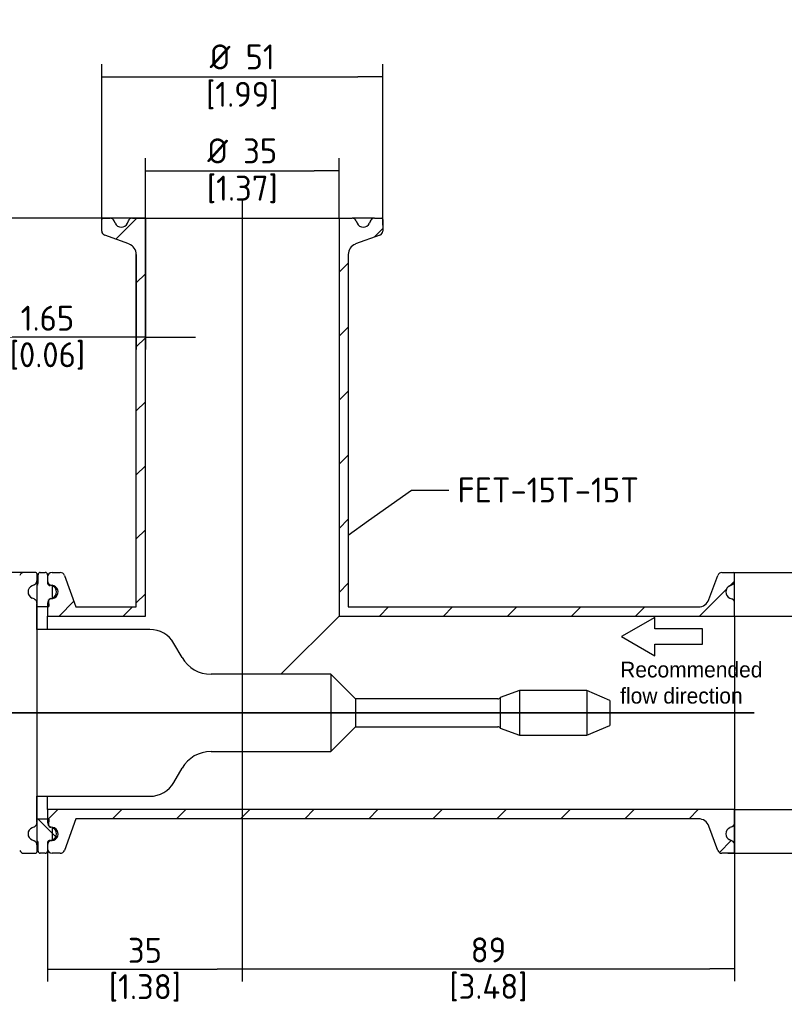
# Paper-space layout 'Invenitec-A4' of a CAD drawing. Header units: millimetres. Extents: x -55 to 247, y -30 to 262.
# Tile 3 of 14: x 37 to 144, y 96 to 234. Entities that reach past the tile are written whole.
import ezdxf
from ezdxf import colors
from ezdxf.entities.mleader import LeaderData, LeaderLine
from ezdxf.enums import TextEntityAlignment as Align
from ezdxf.lldxf.tags import DXFTag
from ezdxf.math import Vec2, Vec3

# ---------------------------------------------------------------- set-up
doc = ezdxf.new("R2010")
doc.units = ezdxf.units.MM
for name, color, linetype in [('Default', 7, 'Continuous'), ('DV3_Default', 7, 'Continuous'), ('FET-15T-15T', 7, 'Continuous'), ('SRV-X5-A103-B15T', 7, 'Continuous'), ('TC-15T-SEAL', 7, 'Continuous')]:
    doc.layers.add(name, color=color, linetype=linetype)
doc.styles.add('SEACAD_Solid_Edge_ISO', font='seiso.ttf')
doc.styles.add('SEACAD_Solid_Edge_ISO1_Symbols', font='semeci1.ttf')
tags = doc.linetypes.add('CENTER2', pattern=[28.575, 19.05, -3.175, 3.175, -3.175]).pattern_tags.tags
tags[10:11] = [DXFTag(74, 4), DXFTag(75, 0), DXFTag(340, '0'), DXFTag(46, 0.0), DXFTag(50, 0.0), DXFTag(44, 0.0), DXFTag(45, 0.0)]
tags[8:9] = [DXFTag(74, 4), DXFTag(75, 0), DXFTag(340, '0'), DXFTag(46, 0.0), DXFTag(50, 0.0), DXFTag(44, 0.0), DXFTag(45, 0.0)]
tags[6:7] = [DXFTag(74, 4), DXFTag(75, 0), DXFTag(340, '0'), DXFTag(46, 0.0), DXFTag(50, 0.0), DXFTag(44, 0.0), DXFTag(45, 0.0)]
tags[4:5] = [DXFTag(74, 4), DXFTag(75, 0), DXFTag(340, '0'), DXFTag(46, 0.0), DXFTag(50, 0.0), DXFTag(44, 0.0), DXFTag(45, 0.0)]
tags = doc.linetypes.add('HIDDEN2', pattern=[4.7625, 3.175, -1.5875]).pattern_tags.tags
tags[6:7] = [DXFTag(74, 4), DXFTag(75, 0), DXFTag(340, '0'), DXFTag(46, 0.0), DXFTag(50, 0.0), DXFTag(44, 0.0), DXFTag(45, 0.0)]
tags[4:5] = [DXFTag(74, 4), DXFTag(75, 0), DXFTag(340, '0'), DXFTag(46, 0.0), DXFTag(50, 0.0), DXFTag(44, 0.0), DXFTag(45, 0.0)]
doc.dimstyles.new('Rheonics_Publish', dxfattribs={"dimtxt": 3.5, "dimasz": 3.5, "dimexe": 1.75, "dimexo": 0, "dimgap": 0.875, "dimtad": 1, "dimdec": 0, "dimlfac": 1.282051, "dimdsep": 46, "dimtxsty": 'SEACAD_Solid_Edge_ISO', "dimblk1": '_SE_FILLED', "dimblk2": '_SE_FILLED', "dimsah": 1, "dimcen": 1.75, "dimazin": 0, "dimtfac": 0.5, "dimtdec": 3, "dimtmove": 0, "dimatfit": 3, "dimfxl": 1, "dimarcsym": 0})

# ---------------------------------------------------------------- blocks, each defined once
blk = doc.blocks.new('_SE_FILLED')
at = {"color": 0}
blk.add_line((0, 0), (-1, 0), dxfattribs=at)
blk.add_solid([(0, 0), (-1, -0.1665), (-1, 0.1665), (0, 0)], dxfattribs=at)
blk = doc.blocks.new('SG')
at = {"layer": 'Default', "color": 7, "linetype": 'Continuous'}
for p, q in [((181.56, 94.93), (176.91, 92.24)), ((181.56, 93.32), (181.56, 94.93)), ((176.91, 92.24), (181.56, 89.55)), ((181.56, 89.55), (181.56, 91.17))]:
    blk.add_line(p, q, dxfattribs=at)
blk = doc.blocks.new('SE1')
blk.add_blockref('SG', (0, 0))
blk = doc.blocks.new('SE6')
at = {"layer": 'FET-15T-15T', "linetype": 'Continuous'}
h = blk.add_hatch(dxfattribs=at)
h.set_pattern_fill('LINE', scale=2, angle=45, style=0)
edge = h.paths.add_edge_path()
edge.add_line((105.2, 150.91), (104.19, 150.91))
edge.add_arc((104.19, 150.75), 0.156, 90, 180)
edge.add_line((104.03, 150.75), (104.03, 149.12))
edge.add_arc((104.65, 149.12), 0.624, 180, 250)
edge.add_line((104.44, 148.54), (107.84, 147.3))
edge.add_arc((107.31, 145.83), 1.56, 0, 70, ccw=False)
edge.add_line((108.87, 145.83), (108.87, 96.39))
edge.add_line((108.87, 96.39), (100.41, 96.39))
edge.add_line((100.41, 96.39), (98.8, 100.81))
edge.add_arc((98.21, 100.6), 0.624, 20, 90)
edge.add_line((98.21, 101.22), (97.05, 101.22))
edge.add_arc((97.05, 100.6), 0.624, 90, 180)
edge.add_line((96.42, 100.6), (96.42, 100.06))
edge.add_arc((97.05, 100.06), 0.624, 180, 247)
edge.add_line((96.8, 99.48), (97.1, 99.36))
edge.add_arc((96.74, 98.49), 0.936, -67, 67, ccw=False)
edge.add_line((97.1, 97.63), (96.8, 97.51))
edge.add_arc((97.05, 96.93), 0.624, 113, 180)
edge.add_line((96.42, 96.93), (96.42, 95.1))
edge.add_line((96.42, 95.1), (110.15, 95.1))
edge.add_line((110.15, 95.1), (110.15, 150.91))
edge.add_line((110.15, 150.91), (108.32, 150.91))
edge.add_arc((108.32, 150.29), 0.624, 90, 157)
edge.add_line((107.75, 150.53), (107.62, 150.23))
edge.add_arc((106.76, 150.6), 0.936, 203, 337, ccw=False)
edge.add_line((105.9, 150.23), (105.77, 150.53))
edge.add_arc((105.2, 150.29), 0.624, 23, 90)
h = blk.add_hatch(dxfattribs=at)
h.set_pattern_fill('LINE', scale=2, angle=45, style=0)
edge = h.paths.add_edge_path()
edge.add_arc((140.69, 150.6), 0.936, 270, 337, ccw=False)
edge.add_arc((140.69, 150.6), 0.936, 203, 270, ccw=False)
edge.add_line((139.83, 150.23), (139.7, 150.53))
edge.add_arc((139.13, 150.29), 0.624, 23, 90)
edge.add_line((139.13, 150.91), (137.3, 150.91))
edge.add_line((137.3, 150.91), (137.3, 95.1))
edge.add_line((137.3, 95.1), (192.75, 95.1))
edge.add_line((192.75, 95.1), (192.75, 96.93))
edge.add_arc((192.13, 96.93), 0.624, 0, 67)
edge.add_line((192.37, 97.51), (192.08, 97.63))
edge.add_arc((192.44, 98.49), 0.936, 180, 247, ccw=False)
edge.add_arc((192.44, 98.49), 0.936, 113, 180, ccw=False)
edge.add_line((192.08, 99.36), (192.37, 99.48))
edge.add_arc((192.13, 100.06), 0.624, 293, 360)
edge.add_line((192.75, 100.06), (192.75, 101.07))
edge.add_arc((192.6, 101.07), 0.156, 0, 90)
edge.add_line((192.6, 101.22), (190.97, 101.22))
edge.add_arc((190.97, 100.6), 0.624, 90, 160)
edge.add_line((190.38, 100.81), (189.14, 97.41))
edge.add_arc((187.68, 97.95), 1.56, 270, 340, ccw=False)
edge.add_line((187.68, 96.39), (138.58, 96.39))
edge.add_line((138.58, 96.39), (138.58, 145.83))
edge.add_arc((140.14, 145.83), 1.56, 110, 180, ccw=False)
edge.add_line((139.61, 147.3), (143.01, 148.54))
edge.add_arc((142.8, 149.12), 0.624, 290, 360)
edge.add_line((143.42, 149.12), (143.42, 150.75))
edge.add_arc((143.26, 150.75), 0.156, 0, 90)
edge.add_line((143.26, 150.91), (142.25, 150.91))
edge.add_arc((142.25, 150.29), 0.624, 90, 157)
edge.add_line((141.68, 150.53), (141.55, 150.23))
h = blk.add_hatch(dxfattribs=at)
h.set_pattern_fill('LINE', scale=2, angle=45, style=0)
edge = h.paths.add_edge_path()
edge.add_line((96.8, 65.55), (97.1, 65.43))
edge.add_arc((96.74, 64.56), 0.936, -67, 67, ccw=False)
edge.add_line((97.1, 63.7), (96.8, 63.58))
edge.add_arc((97.05, 63), 0.624, 113, 180)
edge.add_line((96.42, 63), (96.42, 62.46))
edge.add_arc((97.05, 62.46), 0.624, 180, 270)
edge.add_line((97.05, 61.83), (98.21, 61.83))
edge.add_arc((98.21, 62.46), 0.624, 270, 340)
edge.add_line((98.8, 62.24), (100.41, 66.67))
edge.add_line((100.41, 66.67), (187.68, 66.67))
edge.add_arc((187.68, 65.11), 1.56, 20, 90, ccw=False)
edge.add_line((189.14, 65.64), (190.38, 62.24))
edge.add_arc((190.97, 62.46), 0.624, 200, 270)
edge.add_line((190.97, 61.83), (192.6, 61.83))
edge.add_arc((192.6, 61.99), 0.156, 270, 360)
edge.add_line((192.75, 61.99), (192.75, 63))
edge.add_arc((192.13, 63), 0.624, 0, 67)
edge.add_line((192.37, 63.58), (192.08, 63.7))
edge.add_arc((192.44, 64.56), 0.936, 113, 247, ccw=False)
edge.add_line((192.08, 65.43), (192.37, 65.55))
edge.add_arc((192.13, 66.13), 0.624, 293, 360)
edge.add_line((192.75, 66.13), (192.75, 67.96))
edge.add_line((192.75, 67.96), (96.42, 67.96))
edge.add_line((96.42, 67.96), (96.42, 66.13))
edge.add_arc((97.05, 66.13), 0.624, 180, 247)
at = {"layer": 'TC-15T-SEAL', "linetype": 'Continuous'}
h = blk.add_hatch(dxfattribs=at)
h.set_pattern_fill('LINE', scale=2, angle=135, style=0)
edge = h.paths.add_edge_path()
edge.add_line((96.42, 96.43), (96.58, 96.43))
edge.add_line((96.58, 96.43), (96.57, 97.25))
edge.add_line((96.57, 97.25), (96.57, 97.25))
edge.add_arc((96.88, 97.25), 0.312, 160.7774, 180, ccw=False)
edge.add_arc((96.88, 97.25), 0.312, 85.9227, 160.7774, ccw=False)
edge.add_arc((96.97, 98.49), 0.936, 265.9227, 267.4643)
edge.add_arc((96.97, 98.49), 0.936, 267.4643, 360)
edge.add_arc((96.97, 98.49), 0.936, 0, 92.5357)
edge.add_arc((96.97, 98.49), 0.936, 92.5357, 100.204)
edge.add_arc((96.97, 98.49), 0.936, 100.204, 100.8069)
edge.add_arc((96.74, 99.72), 0.312, 180, 280.8069, ccw=False)
edge.add_line((96.42, 99.72), (96.42, 100.06))
edge.add_line((96.42, 100.06), (96.42, 100.6))
edge.add_line((96.42, 100.6), (96.42, 100.91))
edge.add_arc((96.11, 100.91), 0.312, 0, 90)
edge.add_line((96.11, 101.22), (95.41, 101.22))
edge.add_arc((95.41, 100.91), 0.312, 90, 180)
edge.add_line((95.1, 100.91), (95.1, 99.72))
edge.add_arc((94.79, 99.72), 0.312, 297.4885, 360, ccw=False)
edge.add_line((94.93, 99.44), (94.93, 97.37))
edge.add_arc((94.64, 97.25), 0.312, -0.75, 22.0035, ccw=False)
edge.add_line((94.95, 97.25), (94.94, 96.43))
edge.add_line((94.94, 96.43), (96.42, 96.43))
h = blk.add_hatch(dxfattribs=at)
h.set_pattern_fill('LINE', scale=2, angle=135, style=0)
edge = h.paths.add_edge_path()
edge.add_arc((96.88, 65.81), 0.312, 180, 199.2226, ccw=False)
edge.add_line((96.57, 65.81), (96.57, 65.81))
edge.add_line((96.57, 65.81), (96.58, 66.63))
edge.add_line((96.58, 66.63), (96.42, 66.63))
edge.add_line((96.42, 66.63), (94.94, 66.63))
edge.add_line((94.94, 66.63), (94.95, 65.81))
edge.add_arc((94.64, 65.81), 0.312, -22.0035, 0.75, ccw=False)
edge.add_line((94.93, 65.69), (94.93, 63.62))
edge.add_arc((94.79, 63.34), 0.312, 0, 62.5115, ccw=False)
edge.add_line((95.1, 63.34), (95.1, 62.15))
edge.add_arc((95.41, 62.15), 0.312, 180, 270)
edge.add_line((95.41, 61.83), (96.11, 61.83))
edge.add_arc((96.11, 62.15), 0.312, 270, 360)
edge.add_line((96.42, 62.15), (96.42, 62.46))
edge.add_line((96.42, 62.46), (96.42, 63))
edge.add_line((96.42, 63), (96.42, 63.34))
edge.add_arc((96.74, 63.34), 0.312, 79.1931, 180, ccw=False)
edge.add_arc((96.97, 64.56), 0.936, 259.1931, 259.796)
edge.add_arc((96.97, 64.56), 0.936, 259.796, 267.4643)
edge.add_arc((96.97, 64.56), 0.936, 267.4643, 360)
edge.add_arc((96.97, 64.56), 0.936, 0, 92.5357)
edge.add_arc((96.97, 64.56), 0.936, 92.5357, 94.0773)
edge.add_arc((96.88, 65.81), 0.312, 199.2226, 274.0773, ccw=False)
at = {"layer": 'DV3_Default', "color": 7, "linetype": 'CENTER2'}
for p, q in [((123.72, 153.64), (123.72, 62.83)), ((13.89, 81.53), (195.48, 81.53))]:
    blk.add_line(p, q, dxfattribs=at)
at = {"layer": 'FET-15T-15T', "color": 7, "linetype": 'Continuous'}
for p, q in [((104.03, 149.12), (104.03, 150.75)), ((104.19, 150.91), (105.2, 150.91)), ((108.32, 150.91), (105.2, 150.91)), ((108.32, 150.91), (110.15, 150.91)), ((110.15, 150.91), (137.3, 150.91)), ((110.15, 95.1), (110.15, 150.91)), ((137.3, 150.91), (137.3, 95.1)), ((137.3, 150.91), (139.13, 150.91)), ((142.25, 150.91), (139.13, 150.91)), ((142.25, 150.91), (143.26, 150.91)), ((143.42, 150.75), (143.42, 149.12)), ((105.9, 150.23), (105.77, 150.53)), ((107.62, 150.23), (107.75, 150.53)), ((139.7, 150.53), (139.83, 150.23)), ((141.68, 150.53), (141.55, 150.23)), ((107.84, 147.3), (104.44, 148.54)), ((143.01, 148.54), (139.61, 147.3)), ((108.87, 96.39), (108.87, 145.83)), ((138.58, 145.83), (138.58, 96.39)), ((97.05, 101.22), (98.21, 101.22)), ((190.97, 101.22), (192.6, 101.22)), ((192.75, 100.06), (192.75, 101.07)), ((96.42, 100.6), (96.42, 100.06)), ((96.8, 99.42), (96.8, 99.48)), ((96.8, 99.48), (97.1, 99.36)), ((98.8, 100.81), (100.41, 96.39)), ((189.14, 97.41), (190.38, 100.81)), ((192.08, 99.36), (192.37, 99.48)), ((192.75, 96.93), (192.75, 100.06)), ((97.1, 97.63), (97.1, 99.36)), ((96.42, 96.93), (96.42, 95.1)), ((96.8, 97.51), (97.1, 97.63)), ((192.08, 97.63), (192.37, 97.51)), ((192.75, 95.1), (192.75, 96.93)), ((100.41, 96.39), (108.87, 96.39)), ((138.58, 96.39), (187.68, 96.39)), ((96.42, 93.23), (96.42, 95.1)), ((96.42, 95.1), (110.15, 95.1)), ((137.3, 95.1), (129.15, 86.95)), ((137.3, 95.1), (192.75, 95.1)), ((192.75, 95.1), (192.75, 67.96)), ((96.42, 67.96), (96.42, 69.83)), ((96.42, 67.96), (96.42, 66.13)), ((192.75, 67.96), (96.42, 67.96)), ((192.75, 66.13), (192.75, 67.96)), ((100.41, 66.67), (98.8, 62.24)), ((187.68, 66.67), (100.41, 66.67)), ((97.1, 65.43), (96.8, 65.55)), ((97.1, 63.7), (97.1, 65.43)), ((190.38, 62.24), (189.14, 65.64)), ((192.37, 65.55), (192.08, 65.43)), ((192.75, 63), (192.75, 66.13)), ((97.1, 63.7), (96.8, 63.58)), ((96.8, 63.58), (96.8, 63.64)), ((192.37, 63.58), (192.08, 63.7)), ((96.42, 63), (96.42, 62.46)), ((192.75, 61.99), (192.75, 63)), ((98.21, 61.83), (97.05, 61.83)), ((192.6, 61.83), (190.97, 61.83))]:
    blk.add_line(p, q, dxfattribs=at)
for centre, radius, start, end in [((104.19, 150.75), 0.156, 90, 180), ((105.2, 150.29), 0.624, 23, 90), ((108.32, 150.29), 0.624, 90, 157), ((139.13, 150.29), 0.624, 23, 90), ((142.25, 150.29), 0.624, 90, 157), ((143.26, 150.75), 0.156, 0, 90), ((106.76, 150.6), 0.936, 203, 337), ((140.69, 150.6), 0.936, 203, 337), ((104.65, 149.12), 0.624, 180, 250), ((142.8, 149.12), 0.624, 290, 0), ((107.31, 145.83), 1.56, 0, 70), ((140.14, 145.83), 1.56, 110, 180), ((97.05, 100.6), 0.624, 90, 180), ((98.21, 100.6), 0.624, 20, 90), ((190.97, 100.6), 0.624, 90, 160), ((192.6, 101.07), 0.156, 0, 90), ((97.05, 100.06), 0.624, 180, 247), ((192.13, 100.06), 0.624, 293, 0), ((96.74, 98.49), 0.936, 293, 67), ((192.44, 98.49), 0.936, 113, 247), ((97.05, 96.93), 0.624, 113, 180), ((187.68, 97.95), 1.56, 270, 340), ((192.13, 96.93), 0.624, 0, 67), ((187.68, 65.11), 1.56, 20, 90), ((97.05, 66.13), 0.624, 180, 247), ((96.74, 64.56), 0.936, 293, 67), ((192.44, 64.56), 0.936, 113, 247), ((192.13, 66.13), 0.624, 293, 0), ((97.05, 63), 0.624, 113, 180), ((192.13, 63), 0.624, 0, 67), ((97.05, 62.46), 0.624, 180, 270), ((98.21, 62.46), 0.624, 270, 340), ((190.97, 62.46), 0.624, 200, 270), ((192.6, 61.99), 0.156, 270, 360)]:
    blk.add_arc(centre, radius, start, end, dxfattribs=at)
at = {"layer": 'SRV-X5-A103-B15T', "color": 7, "linetype": 'Continuous'}
for p, q in [((94.77, 101.22), (93.11, 101.22)), ((94.93, 101.07), (94.93, 61.99)), ((110.76, 93.23), (94.93, 93.23)), ((115.29, 89.29), (114.14, 91.28)), ((136.15, 86.95), (119.34, 86.95)), ((136.15, 86.95), (136.15, 76.11)), ((139.62, 83.48), (136.15, 86.95)), ((162.58, 84.65), (159.9, 83.67)), ((162.58, 84.65), (162.58, 78.41)), ((172.05, 84.65), (162.58, 84.65)), ((172.05, 84.65), (172.05, 78.41)), ((175.27, 83.28), (172.05, 84.65)), ((139.62, 83.48), (139.62, 79.58)), ((159.56, 83.48), (139.62, 83.48)), ((159.9, 83.67), (159.9, 79.38)), ((175.27, 83.28), (175.27, 79.77)), ((136.15, 76.11), (139.62, 79.58)), ((139.62, 79.58), (159.56, 79.58)), ((159.9, 79.38), (162.58, 78.41)), ((172.05, 78.41), (175.27, 79.77)), ((162.58, 78.41), (172.05, 78.41)), ((119.34, 76.11), (136.15, 76.11)), ((114.14, 71.78), (115.29, 73.77)), ((94.93, 69.83), (110.76, 69.83)), ((93.11, 61.83), (94.77, 61.83))]:
    blk.add_line(p, q, dxfattribs=at)
at = {"layer": 'SRV-X5-A103-B15T', "color": 7, "linetype": 'HIDDEN2'}
for p, q in [((94.55, 99.48), (94.25, 99.36)), ((94.55, 97.51), (94.25, 97.63)), ((94.25, 65.43), (94.55, 65.55)), ((94.25, 63.7), (94.55, 63.58))]:
    blk.add_line(p, q, dxfattribs=at)
at = {"layer": 'SRV-X5-A103-B15T', "color": 7, "linetype": 'Continuous'}
for centre, radius, start, end in [((93.11, 100.6), 0.624, 90, 160), ((94.77, 101.07), 0.156, 0, 90), ((110.76, 89.33), 3.9, 30, 90), ((119.34, 91.63), 4.68, 210, 270), ((159.56, 83.87), 0.39, 270, 330), ((159.56, 79.19), 0.39, 30, 90), ((119.34, 71.43), 4.68, 90, 150), ((110.76, 73.73), 3.9, 270, 330), ((93.11, 62.46), 0.624, 200, 270), ((94.77, 61.99), 0.156, 270, 0)]:
    blk.add_arc(centre, radius, start, end, dxfattribs=at)
at = {"layer": 'SRV-X5-A103-B15T', "color": 7, "linetype": 'HIDDEN2'}
for centre, radius, start, end in [((94.31, 100.06), 0.624, 293, 0), ((94.62, 98.49), 0.936, 113, 180), ((94.62, 98.49), 0.936, 180, 247), ((94.31, 96.93), 0.624, 0, 67), ((94.62, 64.56), 0.936, 113, 180), ((94.31, 66.13), 0.624, 293, 0), ((94.62, 64.56), 0.936, 180, 247), ((94.31, 63), 0.624, 0, 67)]:
    blk.add_arc(centre, radius, start, end, dxfattribs=at)
at = {"layer": 'TC-15T-SEAL', "color": 7, "linetype": 'Continuous'}
for p, q in [((95.1, 99.72), (95.1, 100.91)), ((95.41, 101.22), (96.11, 101.22)), ((96.42, 100.91), (96.42, 99.72)), ((94.94, 96.43), (94.95, 97.25)), ((96.57, 97.25), (96.58, 96.43)), ((96.9, 97.55), (96.9, 97.56)), ((94.94, 93.23), (94.94, 96.43)), ((94.94, 96.43), (96.58, 96.43)), ((94.94, 66.63), (94.94, 69.83)), ((94.95, 65.81), (94.94, 66.63)), ((96.58, 66.63), (94.94, 66.63)), ((96.58, 66.63), (96.57, 65.81)), ((96.9, 65.5), (96.9, 65.51)), ((95.1, 62.15), (95.1, 63.34)), ((96.42, 63.34), (96.42, 62.15)), ((96.11, 61.83), (95.41, 61.83))]:
    blk.add_line(p, q, dxfattribs=at)
for centre, radius, start, end in [((95.41, 100.91), 0.312, 90, 180), ((96.11, 100.91), 0.312, 0, 90), ((94.79, 99.72), 0.312, 297.4885, 0), ((96.74, 99.72), 0.312, 180, 280.8069), ((96.97, 98.49), 0.936, 265.9227, 100.8069), ((94.64, 97.25), 0.312, 359.25, 22.0035), ((96.88, 97.25), 0.312, 85.9227, 180.75), ((94.64, 65.81), 0.312, 337.9965, 0.75), ((96.88, 65.81), 0.312, 179.25, 274.0773), ((96.97, 64.56), 0.936, 259.1931, 94.0773), ((94.79, 63.34), 0.312, 0, 62.5115), ((96.74, 63.34), 0.312, 79.1931, 180), ((95.41, 62.15), 0.312, 180, 270), ((96.11, 62.15), 0.312, 270, 360)]:
    blk.add_arc(centre, radius, start, end, dxfattribs=at)
blk = doc.blocks.new('DMBLK59')
at = {"layer": 'Default', "color": 0, "linetype": 'Continuous', "lineweight": -2, "transparency": 16777216}
for p, q in [((54.75, 206.21), (54.75, 214.63)), ((81.89, 206.21), (81.89, 214.63)), ((58.25, 212.88), (78.39, 212.88))]:
    blk.add_line(p, q, dxfattribs=at)
at = {"layer": 'Defpoints', "color": 0, "linetype": 'Continuous', "transparency": 16777216}
for p in [(81.89, 212.88), (54.75, 206.21), (81.89, 206.21)]:
    blk.add_point(p, dxfattribs=at)
at = {"layer": 'Default', "color": 0, "linetype": 'Continuous', "lineweight": -2, "transparency": 16777216, "xscale": 3.5, "yscale": 3.5, "zscale": 3.5, "rotation": 180}
blk.add_blockref('_SE_FILLED', (54.75, 212.88), dxfattribs=at)
at = {"layer": 'Default', "color": 0, "linetype": 'Continuous', "lineweight": -2, "transparency": 16777216, "xscale": 3.5, "yscale": 3.5, "zscale": 3.5}
blk.add_blockref('_SE_FILLED', (81.89, 212.88), dxfattribs=at)
at = {"layer": 'Default', "color": 0, "linetype": 'Continuous', "transparency": 16777216, "char_height": 3.5, "attachment_point": 5, "style": 'SEACAD_Solid_Edge_ISO'}
for s, insert in [('\\A1;%%C 35', (68.32, 215.66)), ('[1.37]', (68.32, 210.25))]:
    blk.add_mtext(s, dxfattribs=dict(at, insert=insert))
blk = doc.blocks.new('DMBLK60')
at = {"layer": 'Default', "color": 0, "linetype": 'Continuous', "lineweight": -2, "transparency": 16777216}
for p, q in [((48.62, 206.06), (48.62, 227.81)), ((88.01, 205.24), (88.01, 227.81)), ((52.12, 226.06), (84.51, 226.06))]:
    blk.add_line(p, q, dxfattribs=at)
at = {"layer": 'Defpoints', "color": 0, "linetype": 'Continuous', "transparency": 16777216}
for p in [(88.01, 226.06), (48.62, 206.06), (88.01, 205.24)]:
    blk.add_point(p, dxfattribs=at)
at = {"layer": 'Default', "color": 0, "linetype": 'Continuous', "lineweight": -2, "transparency": 16777216, "xscale": 3.5, "yscale": 3.5, "zscale": 3.5, "rotation": 180}
blk.add_blockref('_SE_FILLED', (48.62, 226.06), dxfattribs=at)
at = {"layer": 'Default', "color": 0, "linetype": 'Continuous', "lineweight": -2, "transparency": 16777216, "xscale": 3.5, "yscale": 3.5, "zscale": 3.5}
blk.add_blockref('_SE_FILLED', (88.01, 226.06), dxfattribs=at)
at = {"layer": 'Default', "color": 0, "linetype": 'Continuous', "transparency": 16777216, "char_height": 3.5, "attachment_point": 5, "style": 'SEACAD_Solid_Edge_ISO'}
for s, insert in [('\\A1;%%C 51', (68.32, 228.84)), ('[1.99]', (68.32, 223.42))]:
    blk.add_mtext(s, dxfattribs=dict(at, insert=insert))
blk = doc.blocks.new('DMBLK61')
at = {"layer": 'Default', "color": 0, "linetype": 'Continuous', "lineweight": -2, "transparency": 16777216}
for p, q in [((137.35, 150.4), (154.1, 150.4)), ((152.35, 146.9), (152.35, 126.76)), ((137.35, 123.26), (154.1, 123.26))]:
    blk.add_line(p, q, dxfattribs=at)
at = {"layer": 'Defpoints', "color": 0, "linetype": 'Continuous', "transparency": 16777216}
for p in [(137.35, 150.4), (137.35, 123.26), (152.35, 123.26)]:
    blk.add_point(p, dxfattribs=at)
at = {"layer": 'Default', "color": 0, "linetype": 'Continuous', "lineweight": -2, "transparency": 16777216, "xscale": 3.5, "yscale": 3.5, "zscale": 3.5}
for p, rotation in [((152.35, 150.4), 90), ((152.35, 123.26), 270)]:
    blk.add_blockref('_SE_FILLED', p, dxfattribs=dict(at, rotation=rotation))
at = {"layer": 'Default', "color": 0, "linetype": 'Continuous', "transparency": 16777216, "char_height": 3.5, "attachment_point": 5, "rotation": 90, "style": 'SEACAD_Solid_Edge_ISO'}
for s, insert in [('[1.37]', (154.98, 136.83)), ('\\A1;%%C 35', (149.57, 136.83))]:
    blk.add_mtext(s, dxfattribs=dict(at, insert=insert))
blk = doc.blocks.new('DMBLK62')
at = {"layer": 'Default', "color": 0, "linetype": 'Continuous', "lineweight": -2, "transparency": 16777216}
for p, q in [((137.19, 156.53), (165.82, 156.53)), ((164.07, 153.03), (164.07, 120.64)), ((136.38, 117.14), (165.82, 117.14))]:
    blk.add_line(p, q, dxfattribs=at)
at = {"layer": 'Defpoints', "color": 0, "linetype": 'Continuous', "transparency": 16777216}
for p in [(137.19, 156.53), (136.38, 117.14), (164.07, 117.14)]:
    blk.add_point(p, dxfattribs=at)
at = {"layer": 'Default', "color": 0, "linetype": 'Continuous', "lineweight": -2, "transparency": 16777216, "xscale": 3.5, "yscale": 3.5, "zscale": 3.5}
for p, rotation in [((164.07, 156.53), 90), ((164.07, 117.14), 270)]:
    blk.add_blockref('_SE_FILLED', p, dxfattribs=dict(at, rotation=rotation))
at = {"layer": 'Default', "color": 0, "linetype": 'Continuous', "transparency": 16777216, "char_height": 3.5, "attachment_point": 5, "rotation": 90, "style": 'SEACAD_Solid_Edge_ISO'}
for s, insert in [('\\A1;%%C 50.5', (161.27, 135.76)), ('[1.99]', (166.71, 135.76))]:
    blk.add_mtext(s, dxfattribs=dict(at, insert=insert))
blk = doc.blocks.new('DMBLK63')
at = {"layer": 'Default', "color": 0, "linetype": 'Continuous', "lineweight": -2, "transparency": 16777216}
for p, q in [((54.75, 206.21), (-43.25, 206.21)), ((-41.5, 140.33), (-41.5, 202.71)), ((140.08, 136.83), (-43.25, 136.83))]:
    blk.add_line(p, q, dxfattribs=at)
at = {"layer": 'Defpoints', "color": 0, "linetype": 'Continuous', "transparency": 16777216}
for p in [(-41.5, 206.21), (54.75, 206.21), (140.08, 136.83)]:
    blk.add_point(p, dxfattribs=at)
at = {"layer": 'Default', "color": 0, "linetype": 'Continuous', "lineweight": -2, "transparency": 16777216, "xscale": 3.5, "yscale": 3.5, "zscale": 3.5}
for p, rotation in [((-41.5, 206.21), 90), ((-41.5, 136.83), 270)]:
    blk.add_blockref('_SE_FILLED', p, dxfattribs=dict(at, rotation=rotation))
at = {"layer": 'Default', "color": 0, "linetype": 'Continuous', "transparency": 16777216, "char_height": 3.5, "attachment_point": 5, "rotation": 90, "style": 'SEACAD_Solid_Edge_ISO'}
for s, insert in [('[3.50]', (-38.86, 171.52)), ('\\A1;89', (-44.15, 171.52))]:
    blk.add_mtext(s, dxfattribs=dict(at, insert=insert))
blk = doc.blocks.new('DMBLK64')
at = {"layer": 'Default', "color": 0, "linetype": 'Continuous', "lineweight": -2, "transparency": 16777216}
for p, q in [((41.02, 117.45), (41.02, 99.15)), ((68.32, 118.13), (68.32, 99.15)), ((44.52, 100.9), (64.82, 100.9))]:
    blk.add_line(p, q, dxfattribs=at)
at = {"layer": 'Defpoints', "color": 0, "linetype": 'Continuous', "transparency": 16777216}
for p in [(41.02, 117.45), (68.32, 118.13), (68.32, 100.9)]:
    blk.add_point(p, dxfattribs=at)
at = {"layer": 'Default', "color": 0, "linetype": 'Continuous', "lineweight": -2, "transparency": 16777216, "xscale": 3.5, "yscale": 3.5, "zscale": 3.5, "rotation": 180}
blk.add_blockref('_SE_FILLED', (41.02, 100.9), dxfattribs=at)
at = {"layer": 'Default', "color": 0, "linetype": 'Continuous', "lineweight": -2, "transparency": 16777216, "xscale": 3.5, "yscale": 3.5, "zscale": 3.5}
blk.add_blockref('_SE_FILLED', (68.32, 100.9), dxfattribs=at)
at = {"layer": 'Default', "color": 0, "linetype": 'Continuous', "transparency": 16777216, "char_height": 3.5, "attachment_point": 5, "style": 'SEACAD_Solid_Edge_ISO'}
for s, insert in [('\\A1;35', (54.67, 103.52)), ('[1.38]', (54.67, 98.25))]:
    blk.add_mtext(s, dxfattribs=dict(at, insert=insert))
blk = doc.blocks.new('DMBLK65')
at = {"layer": 'Default', "color": 0, "linetype": 'Continuous', "lineweight": -2, "transparency": 16777216}
for p, q in [((137.35, 123.26), (137.35, 99.19)), ((68.32, 118.13), (68.32, 99.19)), ((71.82, 100.94), (133.85, 100.94))]:
    blk.add_line(p, q, dxfattribs=at)
at = {"layer": 'Defpoints', "color": 0, "linetype": 'Continuous', "transparency": 16777216}
for p in [(137.35, 123.26), (68.32, 118.13), (137.35, 100.94)]:
    blk.add_point(p, dxfattribs=at)
at = {"layer": 'Default', "color": 0, "linetype": 'Continuous', "lineweight": -2, "transparency": 16777216, "xscale": 3.5, "yscale": 3.5, "zscale": 3.5, "rotation": 180}
blk.add_blockref('_SE_FILLED', (68.32, 100.94), dxfattribs=at)
at = {"layer": 'Default', "color": 0, "linetype": 'Continuous', "lineweight": -2, "transparency": 16777216, "xscale": 3.5, "yscale": 3.5, "zscale": 3.5}
blk.add_blockref('_SE_FILLED', (137.35, 100.94), dxfattribs=at)
at = {"layer": 'Default', "color": 0, "linetype": 'Continuous', "transparency": 16777216, "char_height": 3.5, "attachment_point": 5, "style": 'SEACAD_Solid_Edge_ISO'}
for s, insert in [('\\A1;89', (102.83, 103.58)), ('[3.48]', (102.83, 98.29))]:
    blk.add_mtext(s, dxfattribs=dict(at, insert=insert))
blk = doc.blocks.new('GDimGGroup')
at = {"layer": 'Default', "linetype": 'Continuous'}
blk.add_hatch(color=7, dxfattribs=at).paths.add_polyline_path([(86.58, 97.72), (87.75, 97.72), (87.16, 101.22)])
at = {"layer": 'Default', "color": 7, "linetype": 'Continuous'}
for p, q in [((87.16, 122.98), (87.16, 81.53)), ((93.94, 101.22), (85.41, 101.22))]:
    blk.add_line(p, q, dxfattribs=at)
for s, style, p in [(']', 'SEACAD_Solid_Edge_ISO', (82.79, 120.48)), ('50.5', 'SEACAD_Solid_Edge_ISO', (77.19, 112.37)), ('1.99', 'SEACAD_Solid_Edge_ISO', (82.79, 112.37)), ('[', 'SEACAD_Solid_Edge_ISO', (82.79, 109.26)), ('O', 'SEACAD_Solid_Edge_ISO1_Symbols', (79.99, 103.27))]:
    blk.add_text(s, height=3.5, rotation=90, dxfattribs=dict(at, style=style)).set_placement(p, align=Align.TOP_LEFT)
blk = doc.blocks.new('DMBLK66')
at = {"layer": 'Default', "color": 0, "linetype": 'Continuous', "lineweight": -2, "transparency": 16777216}
for p, q in [((54.75, 206.21), (54.75, 187.79)), ((53.46, 201.14), (53.46, 187.79)), ((49.96, 189.54), (35.55, 189.54)), ((54.75, 189.54), (53.46, 189.54)), ((58.25, 189.54), (61.75, 189.54))]:
    blk.add_line(p, q, dxfattribs=at)
at = {"layer": 'Defpoints', "color": 0, "linetype": 'Continuous', "transparency": 16777216}
for p in [(54.75, 206.21), (53.46, 201.14), (54.75, 189.54)]:
    blk.add_point(p, dxfattribs=at)
at = {"layer": 'Default', "color": 0, "linetype": 'Continuous', "lineweight": -2, "transparency": 16777216, "xscale": 3.5, "yscale": 3.5, "zscale": 3.5}
blk.add_blockref('_SE_FILLED', (53.46, 189.54), dxfattribs=at)
at = {"layer": 'Default', "color": 0, "linetype": 'Continuous', "lineweight": -2, "transparency": 16777216, "xscale": 3.5, "yscale": 3.5, "zscale": 3.5, "rotation": 180}
blk.add_blockref('_SE_FILLED', (54.75, 189.54), dxfattribs=at)
at = {"layer": 'Default', "color": 0, "linetype": 'Continuous', "transparency": 16777216, "char_height": 3.5, "attachment_point": 5, "style": 'SEACAD_Solid_Edge_ISO'}
for s, insert in [('\\A1;1.65', (41, 192.19)), ('[0.06] ', (41, 186.89))]:
    blk.add_mtext(s, dxfattribs=dict(at, insert=insert))

psp = doc.layouts.new('Invenitec-A4')

# ---------------------------------------------------------------- linework, layer by layer
at = {"layer": 'Default', "color": 7, "linetype": 'Continuous'}
for p, q in [((132.8232, 148.617), (126.1557, 148.617)), ((132.8232, 146.4676), (132.8232, 148.617)), ((126.1557, 146.4676), (132.8232, 146.4676))]:
    psp.add_line(p, q, dxfattribs=at)

# ---------------------------------------------------------------- block references
psp.add_blockref('SE1', (-55.4056, 55.3016))
at = {"layer": 'Default'}
for name in ['SE6', 'GDimGGroup']:
    psp.add_blockref(name, (-55.4056, 55.3016), dxfattribs=at)

# ---------------------------------------------------------------- texts
at = {"layer": 'Default', "insert": (121.2977, 144.0049), "char_height": 2.2, "width": 16.577172, "attachment_point": 1}
psp.add_mtext('{\\fSIEMENS_GOST Type A|b0||i0||c0|p34;\\C7;\\H2.2;\\W1.;Recommended \\P}{\\fSIEMENS_GOST Type A|b0||i0||c0|p34;\\C7;\\H2.2;\\W1.;flow direction}', dxfattribs=at)

# ---------------------------------------------------------------- dimensions: what is measured, and where the dimension line sits
at = {"layer": 'Default', "color": 7, "linetype": 'Continuous'}
for base, p1, p2, text, override, picture, middle in [((88.0139522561, 226.0619462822), (48.6239522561, 206.0558819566), (88.0139522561, 205.2408467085), '\\A1;%%C <>', {"dimpost": '\\X'}, 'DMBLK60', (68.3189529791, 226.0619462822)), ((54.747, 189.5444), (53.46, 201.1364), (54.747, 206.2119), '\\A1;<> ', {"dimdec": 2, "dimpost": '\\X'}, 'DMBLK66', (41.0035, 189.5444)), ((137.3489522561, 100.9375410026), (68.3189522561, 118.1267568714), (137.3489522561, 123.2588819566), '\\A1;<>', {"dimpost": '\\X'}, 'DMBLK65', (102.8339531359, 100.9375410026)), ((68.319, 100.8964), (41.019, 117.4479), (68.319, 118.1268), '\\A1;<>', {"dimdec": 1, "dimpost": '\\X'}, 'DMBLK64', (54.669, 100.8964))]:
    dim = psp.add_linear_dim(base=base, p1=p1, p2=p2, text=text, dimstyle='Rheonics_Publish', override=override, dxfattribs=at)
    dim.commit()
    dim.dimension.update_dxf_attribs({"geometry": picture, "text_midpoint": middle, "dimtype": 160})
for base, p1, p2, angle, text, override, picture, middle, dimtype in [((81.891, 212.8827), (54.747, 206.2119), (81.891, 206.2119), 0, '\\A1;%%C <>', {"dimpost": '\\X'}, 'DMBLK59', (68.319, 212.8827), 161), ((-41.5020233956, 206.2118819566), (140.0789522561, 136.8308819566), (54.7469522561, 206.2118819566), 90, '\\A1;<>', {"dimdec": 1, "dimpost": '\\X'}, 'DMBLK63', (-41.5020233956, 171.5213812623), 160), ((164.0652, 117.1359), (137.193, 156.5259), (136.3779, 117.1359), 90, '\\A1;%%C <>', {"dimdec": 1, "dimpost": '\\X'}, 'DMBLK62', (164.0652, 135.7593), 160), ((152.3499, 123.2589), (137.349, 150.4029), (137.349, 123.2589), 270, '\\A1;%%C <>', {"dimpost": '\\X'}, 'DMBLK61', (152.3499, 136.8309), 161)]:
    dim = psp.add_linear_dim(base=base, p1=p1, p2=p2, angle=angle, text=text, dimstyle='Rheonics_Publish', override=override, dxfattribs=at)
    dim.commit()
    dim.dimension.update_dxf_attribs({"geometry": picture, "text_midpoint": middle, "dimtype": dimtype})

# ---------------------------------------------------------------- leaders
ml = psp.add_multileader_mtext('Standard', dxfattribs=at)
ml.set_content('{\\pxsm0.9;\\fSolid Edge ISO|b0||i0||c0|p34;\\W1.;FET-15T-15T\\P}', color=7)
ml.set_leader_properties()
ml.set_arrow_properties(name='_SE_FILLED')
ml.build(insert=Vec2(0, 0))
ml.multileader.update_dxf_attribs({"dogleg_length": 5.25, "arrow_head_size": 3.5})
ctx = ml.context
ctx.base_point, ctx.char_height, ctx.arrow_head_size, ctx.landing_gap_size, ctx.plane_origin = Vec3(97.2831, 168.09), 3.5, 3.5, 1.225, Vec3(-55.4056, 55.3016)
notes = []
notes.append((ctx, [(0, (1, 1, 0), (92.0331, 168.09), (1, 0), 5.25, [(0, [(83.178, 161.7569)], 0, [])])]))
ctx.mtext.insert = Vec3(98.5081, 169.8453)
for ctx, leaders in notes:
    for number, flags, end, landing, length, lines in leaders:
        leader = LeaderData()
        leader.index, (leader.has_last_leader_line, leader.has_dogleg_vector, leader.attachment_direction) = number, flags
        leader.last_leader_point, leader.dogleg_vector, leader.dogleg_length = Vec3(end), Vec3(landing), length
        for number, points, colour, breaks in lines:
            line = LeaderLine()
            line.index, line.vertices, line.color, line.breaks = number, Vec3.list(points), colors.encode_raw_color(colour), breaks
            leader.lines.append(line)
        ctx.leaders.append(leader)

doc.saveas('drawing.dxf')
